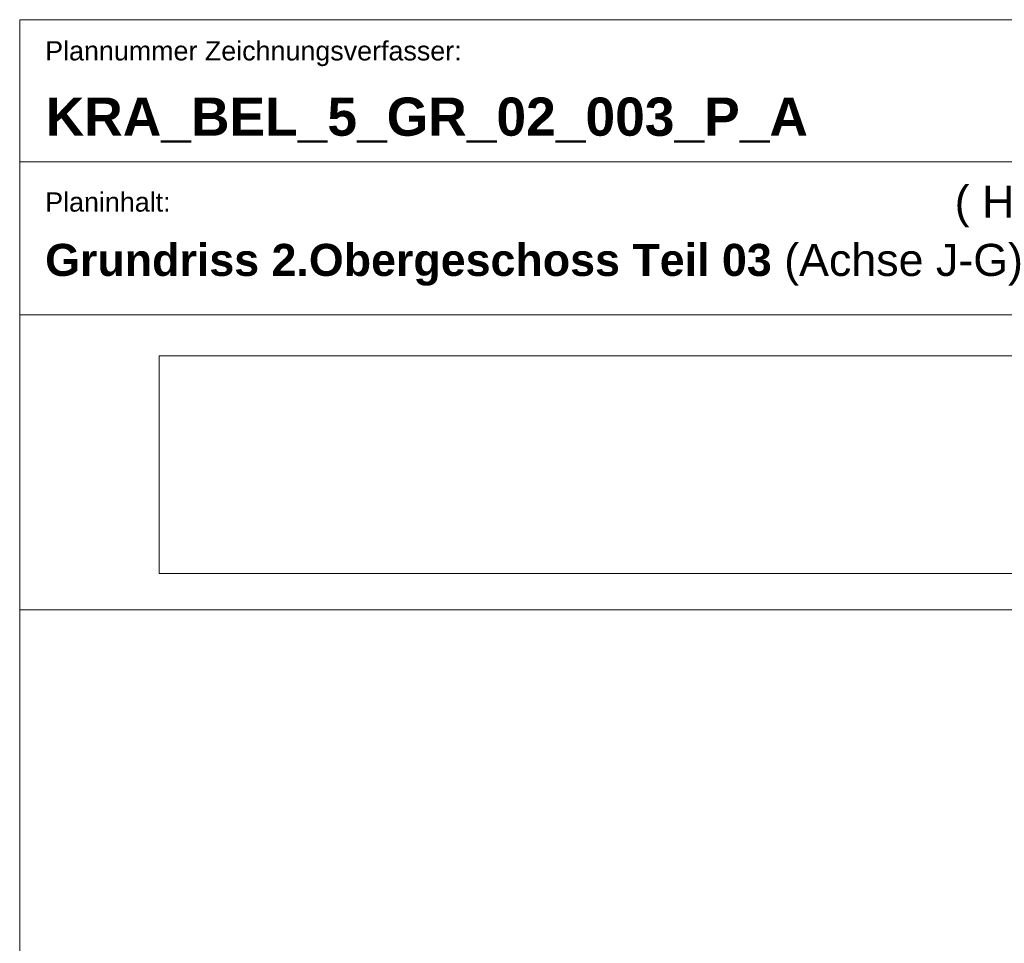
# Model space of a CAD drawing. Extents: x -620 to 300, y 62 to 1112.
# Tile 120 of 200: x 115 to 193, y 287 to 359. Entities that reach past the tile are written whole.
import ezdxf

# ---------------------------------------------------------------- set-up
doc = ezdxf.new("R2010")
doc.units = 0
for name, color, linetype, lineweight in [('iwb_Plankopf Linie', 7, 'Continuous', 13), ('iwb_Plankopf Text', 7, 'Continuous', 18), ('X_Bitmap', 7, 'Continuous', 13)]:
    doc.layers.add(name, color=color, linetype=linetype, lineweight=lineweight)
doc.styles.add('Plankopf', font='arial.ttf')
doc.styles.get("Standard").update_dxf_attribs({"font": 'ARIALN.TTF'})
picture_1 = doc.add_image_def('image1.jfif', size_in_pixel=(600, 81))

msp = doc.modelspace()

# ---------------------------------------------------------------- linework, layer by layer
at = {"layer": 'iwb_Plankopf Linie', "lineweight": 18, "ltscale": 0.18}
for p, q in [((115.353, 359.433), (115.353, 67.433)), ((295.353, 359.433), (115.353, 359.433))]:
    msp.add_line(p, q, dxfattribs=at)
at = {"layer": 'iwb_Plankopf Linie', "ltscale": 0.13}
for p, q in [((295.353, 348.273), (115.353, 348.273)), ((295.353, 336.273), (115.353, 336.273)), ((115.353, 313.112), (295.353, 313.112))]:
    msp.add_line(p, q, dxfattribs=at)

# ---------------------------------------------------------------- texts
at = {"layer": 'iwb_Plankopf Text', "ltscale": 0.18, "style": 'Plankopf'}
for s, insert, char_height, attachment_point, line_spacing_factor in [('Plannummer Zeichnungsverfasser:', (117.353, 357.746), 1.51, 1, 0.970891), ('Planinhalt:', (117.353, 345.878), 1.51045, 1, 0.970891), ('\\fArial|b1|i0|c0|p34;Grundriss 2.Obergeschoss Teil 03\\fArial|b0|i0|c0|p34; (Achse J-G)', (117.353, 340.191), 2.51722, 4, 0.996218)]:
    msp.add_mtext(s, dxfattribs=dict(at, insert=insert, char_height=char_height, attachment_point=attachment_point, line_spacing_factor=line_spacing_factor))
at = {"layer": 'iwb_Plankopf Text', "ltscale": 0.18, "insert": (117.395, 353.323), "char_height": 3, "attachment_point": 1, "line_spacing_factor": 1.002}
msp.add_mtext('{\\fArial|b1|i0;KRA_BEL_5_GR_02_003_P_A}', dxfattribs=at)
at = {"layer": 'iwb_Plankopf Text', "ltscale": 0.18, "insert": (220.446, 344.771), "char_height": 2.51722, "width": 55.37876, "attachment_point": 6, "style": 'Plankopf'}
msp.add_mtext('( Handlaufleuchten )', dxfattribs=at)

# ---------------------------------------------------------------- pictures from other files: only their frames are drawn
at = {"layer": 'X_Bitmap', "ltscale": 0.13}
image = msp.add_image(picture_1, insert=(126.302, 315.964), size_in_units=(126.548, 17.084), dxfattribs=at)
image.dxf.flags = 7

doc.saveas('drawing.dxf')
